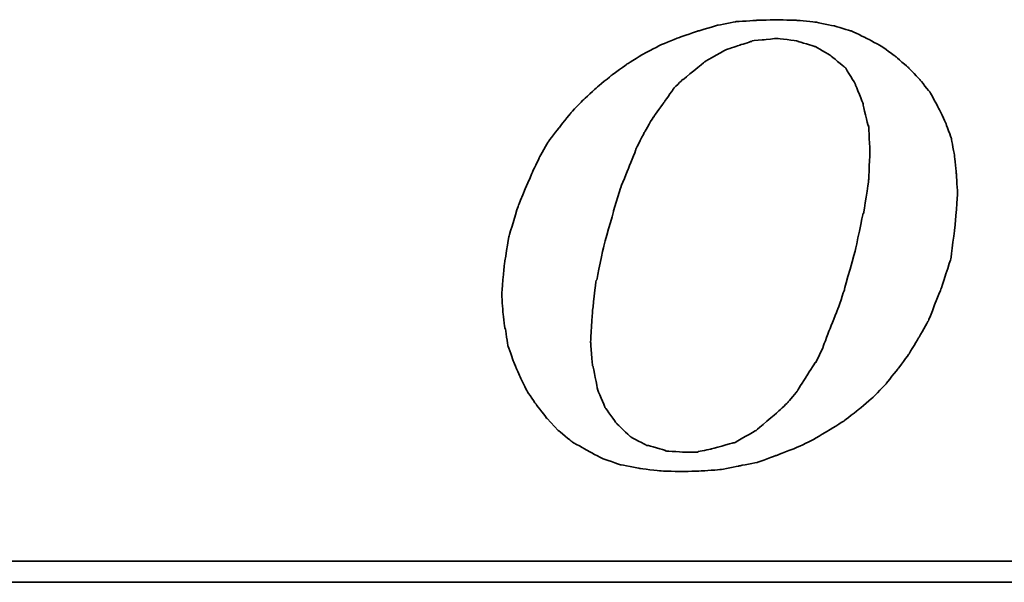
# Model space of a CAD drawing. Header units: millimetres. Extents: x 913 to 1154, y -131 to 46.
# Tile 36 of 105: x 1085.97 to 1090.78, y -109.3 to -106.56. Entities that reach past the tile are written whole.
import ezdxf

# ---------------------------------------------------------------- set-up
doc = ezdxf.new("R2010")
doc.units = ezdxf.units.MM
doc.header["$LTSCALE"] = 0.15
doc.layers.add('DIM', color=4, linetype='CONTINUOUS')
doc.layers.add('layer 1', color=7, linetype='CONTINUOUS')

# ---------------------------------------------------------------- blocks, each defined once
blk = doc.blocks.new('TBI MOTION logo(完整正式版)')
at = {"layer": 'layer 1', "color": 22, "lineweight": 35}
for points, knots in [([(-11.34375, -6.98375), (-11.34375, -6.98375), (-10.91375, -7.43875), (-10.91375, -7.43875), (-10.91375, -7.43875), (-10.91375, -7.43875), (-10.38625, -7.87125), (-10.38625, -7.87125), (-10.38625, -7.87125), (-10.38625, -7.87125), (-9.81125, -8.20375), (-9.81125, -8.20375), (-9.81125, -8.20375), (-9.81125, -8.20375), (-9.21125, -8.51875), (-9.21125, -8.51875), (-9.21125, -8.51875), (-9.21125, -8.51875), (-8.51625, -8.75875), (-8.51625, -8.75875), (-8.51625, -8.75875), (-8.51625, -8.75875), (-7.77125, -8.90375), (-7.77125, -8.90375), (-7.77125, -8.90375), (-7.77125, -8.90375), (-6.97875, -8.99875), (-6.97875, -8.99875), (-6.97875, -8.99875), (-6.97875, -8.99875), (-6.14125, -9.02375), (-6.14125, -9.02375), (-6.14125, -9.02375), (-6.14125, -9.02375), (-5.37125, -8.99875), (-5.37125, -8.99875), (-5.37125, -8.99875), (-5.37125, -8.99875), (-4.65375, -8.94875), (-4.65375, -8.94875), (-4.65375, -8.94875), (-4.65375, -8.94875), (-3.93375, -8.80625), (-3.93375, -8.80625), (-3.93375, -8.80625), (-3.93375, -8.80625), (-3.21375, -8.66375), (-3.21375, -8.66375), (-3.21375, -8.66375), (-3.21375, -8.66375), (-2.49375, -8.39875), (-2.49375, -8.39875), (-2.49375, -8.39875), (-2.49375, -8.39875), (-1.79875, -8.13375), (-1.79875, -8.13375), (-1.79875, -8.13375), (-1.79875, -8.13375), (-1.17375, -7.84375), (-1.17375, -7.84375), (-1.17375, -7.84375), (-1.17375, -7.84375), (-0.52375, -7.46375), (-0.52375, -7.46375), (-0.52375, -7.46375), (-0.52375, -7.46375), (0.10124, -7.07875), (0.10124, -7.07875), (0.10124, -7.07875), (0.10124, -7.07875), (0.67625, -6.62375), (0.67625, -6.62375), (0.67625, -6.62375), (0.67625, -6.62375), (1.24874, -6.14375), (1.24874, -6.14375), (1.24874, -6.14375), (1.24874, -6.14375), (1.72874, -5.64125), (1.72874, -5.64125), (1.72874, -5.64125), (1.72874, -5.64125), (2.18624, -5.06375), (2.18624, -5.06375), (2.18624, -5.06375), (2.18624, -5.06375), (2.61625, -4.48874), (2.61625, -4.48874), (2.61625, -4.48874), (2.61625, -4.48874), (3.00125, -3.83874), (3.00125, -3.83874), (3.00125, -3.83874), (3.00125, -3.83874), (3.36124, -3.21374), (3.36124, -3.21374), (3.36124, -3.21374), (3.36124, -3.21374), (3.84374, -1.99125), (3.84374, -1.99125), (3.84374, -1.99125), (3.84374, -1.99125), (4.22625, -0.81875), (4.22625, -0.81875), (4.22625, -0.81875), (4.22625, -0.81875), (4.39125, 0.45624), (4.39125, 0.45624), (4.39125, 0.45624), (4.39125, 0.45624), (4.48874, 1.70124), (4.48874, 1.70124), (4.48874, 1.70124), (4.48874, 1.70124), (4.43874, 2.44625), (4.43874, 2.44625), (4.43874, 2.44625), (4.43874, 2.44625), (4.36874, 3.14125), (4.36874, 3.14125), (4.36874, 3.14125), (4.36874, 3.14125), (4.25125, 3.81125), (4.25125, 3.81125), (4.25125, 3.81125), (4.25125, 3.81125), (4.03124, 4.41125), (4.03124, 4.41125), (4.03124, 4.41125), (4.03124, 4.41125), (3.74374, 5.01125), (3.74374, 5.01125), (3.74374, 5.01125), (3.74374, 5.01125), (3.43124, 5.58875), (3.43124, 5.58875), (3.43124, 5.58875), (3.43124, 5.58875), (3.02625, 6.09125), (3.02625, 6.09125), (3.02625, 6.09125), (3.02625, 6.09125), (2.59374, 6.54875), (2.59374, 6.54875), (2.59374, 6.54875), (2.59374, 6.54875), (2.09124, 6.98125), (2.09124, 6.98125), (2.09124, 6.98125), (2.09124, 6.98125), (1.56124, 7.36625), (1.56124, 7.36625), (1.56124, 7.36625), (1.56124, 7.36625), (0.98624, 7.67625), (0.98624, 7.67625), (0.98624, 7.67625), (0.98624, 7.67625), (0.38624, 7.96375), (0.38624, 7.96375), (0.38624, 7.96375), (0.38624, 7.96375), (-0.25875, 8.15625), (-0.25875, 8.15625), (-0.25875, 8.15625), (-0.25875, 8.15625), (-0.98125, 8.30125), (-0.98125, 8.30125), (-0.98125, 8.30125), (-0.98125, 8.30125), (-1.70124, 8.37125), (-1.70124, 8.37125), (-1.70124, 8.37125), (-1.70124, 8.37125), (-2.49375, 8.39624), (-2.49375, 8.39624), (-2.49375, 8.39624), (-2.49375, 8.39624), (-3.28625, 8.37125), (-3.28625, 8.37125), (-3.28625, 8.37125), (-3.28625, 8.37125), (-4.05125, 8.32125), (-4.05125, 8.32125), (-4.05125, 8.32125), (-4.05125, 8.32125), (-4.77375, 8.18125), (-4.77375, 8.18125), (-4.77375, 8.18125), (-4.77375, 8.18125), (-5.51625, 7.96375), (-5.51625, 7.96375), (-5.51625, 7.96375), (-5.51625, 7.96375), (-6.21125, 7.72625), (-6.21125, 7.72625), (-6.21125, 7.72625), (-6.21125, 7.72625), (-6.92875, 7.43625), (-6.92875, 7.43625), (-6.92875, 7.43625), (-6.92875, 7.43625), (-7.57875, 7.10125), (-7.57875, 7.10125), (-7.57875, 7.10125), (-7.57875, 7.10125), (-8.24875, 6.69125), (-8.24875, 6.69125), (-8.24875, 6.69125), (-8.24875, 6.69125), (-8.84875, 6.26125), (-8.84875, 6.26125), (-8.84875, 6.26125), (-8.84875, 6.26125), (-9.42625, 5.78125), (-9.42625, 5.78125), (-9.42625, 5.78125), (-9.42625, 5.78125), (-9.95375, 5.30125), (-9.95375, 5.30125), (-9.95375, 5.30125), (-9.95375, 5.30125), (-10.43375, 4.79624), (-10.43375, 4.79624), (-10.43375, 4.79624), (-10.43375, 4.79624), (-10.88875, 4.22125), (-10.88875, 4.22125), (-10.88875, 4.22125), (-10.88875, 4.22125), (-11.29875, 3.69375), (-11.29875, 3.69375), (-11.29875, 3.69375), (-11.29875, 3.69375), (-11.63375, 3.09125), (-11.63375, 3.09125), (-11.63375, 3.09125), (-11.63375, 3.09125), (-11.91875, 2.49625), (-11.91875, 2.49625), (-11.91875, 2.49625), (-11.91875, 2.49625), (-12.44875, 1.24625), (-12.44875, 1.24625), (-12.44875, 1.24625), (-12.44875, 1.24625), (-12.80875, 0.06874), (-12.80875, 0.06874), (-12.80875, 0.06874), (-12.80875, 0.06874), (-12.99875, -1.07875), (-12.99875, -1.07875), (-12.99875, -1.07875), (-12.99875, -1.07875), (-13.09375, -2.18375), (-13.09375, -2.18375), (-13.09375, -2.18375), (-13.09375, -2.18375), (-13.04875, -2.85375), (-13.04875, -2.85375), (-13.04875, -2.85375), (-13.04875, -2.85375), (-12.97375, -3.50375), (-12.97375, -3.50375), (-12.97375, -3.50375), (-12.97375, -3.50375), (-12.95375, -3.50375), (-12.95375, -3.50375), (-12.95375, -3.50375), (-12.95375, -3.50375), (-12.85375, -4.17375), (-12.85375, -4.17375), (-12.85375, -4.17375), (-12.85375, -4.17375), (-12.63875, -4.77624), (-12.63875, -4.77624), (-12.63875, -4.77624), (-12.63875, -4.77624), (-12.39875, -5.35125), (-12.39875, -5.35125), (-12.39875, -5.35125), (-12.39875, -5.35125), (-12.11375, -5.92875), (-12.11375, -5.92875), (-12.11375, -5.92875), (-12.11375, -5.92875), (-11.75375, -6.45375), (-11.75375, -6.45375), (-11.75375, -6.45375), (-11.75375, -6.45375), (-11.34375, -6.98375), (-11.34375, -6.98375)], [0, 0, 0, 0, 0.01369863, 0.01369863, 0.01369863, 0.01369864, 0.02739726, 0.02739726, 0.02739726, 0.02739727, 0.04109589, 0.04109589, 0.04109589, 0.0410959, 0.05479452, 0.05479452, 0.05479452, 0.05479453, 0.06849315, 0.06849315, 0.06849315, 0.06849316, 0.08219178, 0.08219178, 0.08219178, 0.08219179, 0.09589041, 0.09589041, 0.09589041, 0.09589042, 0.10958904, 0.10958904, 0.10958904, 0.10958905, 0.12328767, 0.12328767, 0.12328767, 0.12328768, 0.1369863, 0.1369863, 0.1369863, 0.13698631, 0.15068493, 0.15068493, 0.15068493, 0.15068494, 0.16438356, 0.16438356, 0.16438356, 0.16438357, 0.17808219, 0.17808219, 0.17808219, 0.1780822, 0.19178082, 0.19178082, 0.19178082, 0.19178083, 0.20547945, 0.20547945, 0.20547945, 0.20547946, 0.21917808, 0.21917808, 0.21917808, 0.21917809, 0.23287671, 0.23287671, 0.23287671, 0.23287672, 0.24657534, 0.24657534, 0.24657534, 0.24657535, 0.26027397, 0.26027397, 0.26027397, 0.26027398, 0.2739726, 0.2739726, 0.2739726, 0.27397261, 0.28767123, 0.28767123, 0.28767123, 0.28767124, 0.30136986, 0.30136986, 0.30136986, 0.30136987, 0.31506849, 0.31506849, 0.31506849, 0.3150685, 0.32876712, 0.32876712, 0.32876712, 0.32876713, 0.34246575, 0.34246575, 0.34246575, 0.34246576, 0.35616438, 0.35616438, 0.35616438, 0.35616439, 0.36986301, 0.36986301, 0.36986301, 0.36986302, 0.38356164, 0.38356164, 0.38356164, 0.38356165, 0.39726027, 0.39726027, 0.39726027, 0.39726028, 0.4109589, 0.4109589, 0.4109589, 0.41095891, 0.42465753, 0.42465753, 0.42465753, 0.42465754, 0.43835616, 0.43835616, 0.43835616, 0.43835617, 0.45205479, 0.45205479, 0.45205479, 0.4520548, 0.46575342, 0.46575342, 0.46575342, 0.46575343, 0.47945205, 0.47945205, 0.47945205, 0.47945206, 0.49315068, 0.49315068, 0.49315068, 0.49315069, 0.50684932, 0.50684932, 0.50684932, 0.50684933, 0.52054795, 0.52054795, 0.52054795, 0.52054796, 0.53424658, 0.53424658, 0.53424658, 0.53424659, 0.54794521, 0.54794521, 0.54794521, 0.54794522, 0.56164384, 0.56164384, 0.56164384, 0.56164385, 0.57534247, 0.57534247, 0.57534247, 0.57534248, 0.5890411, 0.5890411, 0.5890411, 0.58904111, 0.60273973, 0.60273973, 0.60273973, 0.60273974, 0.61643836, 0.61643836, 0.61643836, 0.61643837, 0.63013699, 0.63013699, 0.63013699, 0.630137, 0.64383562, 0.64383562, 0.64383562, 0.64383563, 0.65753425, 0.65753425, 0.65753425, 0.65753426, 0.67123288, 0.67123288, 0.67123288, 0.67123289, 0.68493151, 0.68493151, 0.68493151, 0.68493152, 0.69863014, 0.69863014, 0.69863014, 0.69863015, 0.71232877, 0.71232877, 0.71232877, 0.71232878, 0.7260274, 0.7260274, 0.7260274, 0.72602741, 0.73972603, 0.73972603, 0.73972603, 0.73972604, 0.75342466, 0.75342466, 0.75342466, 0.75342467, 0.76712329, 0.76712329, 0.76712329, 0.7671233, 0.78082192, 0.78082192, 0.78082192, 0.78082193, 0.79452055, 0.79452055, 0.79452055, 0.79452056, 0.80821918, 0.80821918, 0.80821918, 0.80821919, 0.82191781, 0.82191781, 0.82191781, 0.82191782, 0.83561644, 0.83561644, 0.83561644, 0.83561645, 0.84931507, 0.84931507, 0.84931507, 0.84931508, 0.8630137, 0.8630137, 0.8630137, 0.86301371, 0.87671233, 0.87671233, 0.87671233, 0.87671234, 0.89041096, 0.89041096, 0.89041096, 0.89041097, 0.90410959, 0.90410959, 0.90410959, 0.9041096, 0.91780822, 0.91780822, 0.91780822, 0.91780823, 0.93150685, 0.93150685, 0.93150685, 0.93150686, 0.94520548, 0.94520548, 0.94520548, 0.94520549, 0.95890411, 0.95890411, 0.95890411, 0.95890412, 0.97260274, 0.97260274, 0.97260274, 0.97260275, 0.98630137, 0.98630137, 0.98630137, 0.98630138, 1, 1, 1, 1]), ([(-8.77875, 1.03124), (-8.77875, 1.03124), (-8.51625, 1.89625), (-8.51625, 1.89625), (-8.51625, 1.89625), (-8.51625, 1.89625), (-8.20375, 2.66375), (-8.20375, 2.66375), (-8.20375, 2.66375), (-8.20375, 2.66375), (-7.91625, 3.38125), (-7.91625, 3.38125), (-7.91625, 3.38125), (-7.91625, 3.38125), (-7.91625, 3.40624), (-7.91625, 3.40624), (-7.91625, 3.40624), (-7.91625, 3.40624), (-7.57875, 4.07624), (-7.57875, 4.07624), (-7.57875, 4.07624), (-7.57875, 4.07624), (-7.24375, 4.65125), (-7.24375, 4.65125), (-7.24375, 4.65125), (-7.24375, 4.65125), (-7.21875, 4.65125), (-7.21875, 4.65125), (-7.21875, 4.65125), (-7.21875, 4.65125), (-7.21875, 4.67624), (-7.21875, 4.67624), (-7.21875, 4.67624), (-7.21875, 4.67624), (-6.83625, 5.20375), (-6.83625, 5.20375), (-6.83625, 5.20375), (-6.83625, 5.20375), (-6.49875, 5.68625), (-6.49875, 5.68625), (-6.49875, 5.68625), (-6.49875, 5.68625), (-6.49875, 5.70625), (-6.49875, 5.70625), (-6.49875, 5.70625), (-6.49875, 5.70625), (-6.11625, 6.09125), (-6.11625, 6.09125), (-6.11625, 6.09125), (-6.11625, 6.09125), (-6.09125, 6.09125), (-6.09125, 6.09125), (-6.09125, 6.09125), (-6.09125, 6.09125), (-5.27375, 6.76625), (-5.27375, 6.76625), (-5.27375, 6.76625), (-5.27375, 6.76625), (-5.24875, 6.76625), (-5.24875, 6.76625), (-5.24875, 6.76625), (-5.24875, 6.76625), (-5.24875, 6.78625), (-5.24875, 6.78625), (-5.24875, 6.78625), (-5.24875, 6.78625), (-4.38875, 7.26624), (-4.38875, 7.26624), (-4.38875, 7.26624), (-4.38875, 7.26624), (-4.36125, 7.26624), (-4.36125, 7.26624), (-4.36125, 7.26624), (-4.36125, 7.26624), (-3.93375, 7.41125), (-3.93375, 7.41125), (-3.93375, 7.41125), (-3.93375, 7.41125), (-3.47375, 7.55625), (-3.47375, 7.55625), (-3.47375, 7.55625), (-3.47375, 7.55625), (-3.45375, 7.55625), (-3.45375, 7.55625), (-3.45375, 7.55625), (-3.45375, 7.55625), (-3.42875, 7.58124), (-3.42875, 7.58124), (-3.42875, 7.58124), (-3.42875, 7.58124), (-2.97375, 7.62625), (-2.97375, 7.62625), (-2.97375, 7.62625), (-2.97375, 7.62625), (-2.49375, 7.67625), (-2.49375, 7.67625), (-2.49375, 7.67625), (-2.49375, 7.67625), (-2.46875, 7.67625), (-2.46875, 7.67625), (-2.46875, 7.67625), (-2.46875, 7.67625), (-1.70124, 7.58124), (-1.70124, 7.58124), (-1.70124, 7.58124), (-1.70124, 7.58124), (-1.67875, 7.55625), (-1.67875, 7.55625), (-1.67875, 7.55625), (-1.67875, 7.55625), (-1.65375, 7.55625), (-1.65375, 7.55625), (-1.65375, 7.55625), (-1.65375, 7.55625), (-1.03125, 7.36625), (-1.03125, 7.36625), (-1.03125, 7.36625), (-1.03125, 7.36625), (-1.00625, 7.36625), (-1.00625, 7.36625), (-1.00625, 7.36625), (-1.00625, 7.36625), (-0.43124, 7.02624), (-0.43124, 7.02624), (-0.43124, 7.02624), (-0.43124, 7.02624), (-0.40625, 7.00624), (-0.40625, 7.00624), (-0.40625, 7.00624), (-0.40625, 7.00624), (0.12124, 6.57124), (0.12124, 6.57124), (0.12124, 6.57124), (0.12124, 6.57124), (0.14624, 6.54875), (0.14624, 6.54875), (0.14624, 6.54875), (0.14624, 6.54875), (0.17124, 6.52375), (0.17124, 6.52375), (0.17124, 6.52375), (0.17124, 6.52375), (0.55625, 5.89875), (0.55625, 5.89875), (0.55625, 5.89875), (0.55625, 5.89875), (0.55625, 5.87625), (0.55625, 5.87625), (0.55625, 5.87625), (0.55625, 5.87625), (0.84124, 5.15625), (0.84124, 5.15625), (0.84124, 5.15625), (0.84124, 5.15625), (0.84124, 5.13125), (0.84124, 5.13125), (0.84124, 5.13125), (0.84124, 5.13125), (1.03624, 4.31875), (1.03624, 4.31875), (1.03624, 4.31875), (1.03624, 4.31875), (1.05624, 4.31875), (1.05624, 4.31875), (1.05624, 4.31875), (1.05624, 4.31875), (1.05624, 4.29125), (1.05624, 4.29125), (1.05624, 4.29125), (1.05624, 4.29125), (1.10625, 3.33125), (1.10625, 3.33125), (1.10625, 3.33125), (1.10625, 3.33125), (1.10625, 3.30875), (1.10625, 3.30875), (1.10625, 3.30875), (1.10625, 3.30875), (1.05624, 2.20624), (1.05624, 2.20624), (1.05624, 2.20624), (1.05624, 2.20624), (1.05624, 2.18124), (1.05624, 2.18124), (1.05624, 2.18124), (1.05624, 2.18124), (0.86624, 0.93624), (0.86624, 0.93624), (0.86624, 0.93624), (0.86624, 0.93624), (0.84124, 0.93624), (0.84124, 0.93624), (0.84124, 0.93624), (0.84124, 0.93624), (0.55625, -0.45874), (0.55625, -0.45874), (0.55625, -0.45874), (0.55625, -0.45874), (0.12124, -1.99125), (0.12124, -1.99125), (0.12124, -1.99125), (0.12124, -1.99125), (0.12124, -2.01874), (0.12124, -2.01874), (0.12124, -2.01874), (0.12124, -2.01874), (-0.13874, -2.78375), (-0.13874, -2.78375), (-0.13874, -2.78375), (-0.13874, -2.78375), (-0.43124, -3.50375), (-0.43124, -3.50375), (-0.43124, -3.50375), (-0.43124, -3.50375), (-0.69375, -4.19875), (-0.69375, -4.19875), (-0.69375, -4.19875), (-0.69375, -4.19875), (-0.69375, -4.22375), (-0.69375, -4.22375), (-0.69375, -4.22375), (-0.69375, -4.22375), (-0.98125, -4.82374), (-0.98125, -4.82374), (-0.98125, -4.82374), (-0.98125, -4.82374), (-1.00625, -4.82374), (-1.00625, -4.82374), (-1.00625, -4.82374), (-1.00625, -4.82374), (-1.33875, -5.35125), (-1.33875, -5.35125), (-1.33875, -5.35125), (-1.33875, -5.35125), (-1.67875, -5.87875), (-1.67875, -5.87875), (-1.67875, -5.87875), (-1.67875, -5.87875), (-1.67875, -5.90375), (-1.67875, -5.90375), (-1.67875, -5.90375), (-1.67875, -5.90375), (-2.05875, -6.35875), (-2.05875, -6.35875), (-2.05875, -6.35875), (-2.05875, -6.35875), (-2.08375, -6.38375), (-2.08375, -6.38375), (-2.08375, -6.38375), (-2.08375, -6.38375), (-2.46875, -6.74375), (-2.46875, -6.74375), (-2.46875, -6.74375), (-2.46875, -6.74375), (-3.25875, -7.41625), (-3.25875, -7.41625), (-3.25875, -7.41625), (-3.25875, -7.41625), (-3.28625, -7.43875), (-3.28625, -7.43875), (-3.28625, -7.43875), (-3.28625, -7.43875), (-4.12375, -7.91875), (-4.12375, -7.91875), (-4.12375, -7.91875), (-4.12375, -7.91875), (-4.14875, -7.91875), (-4.14875, -7.91875), (-4.14875, -7.91875), (-4.14875, -7.91875), (-4.17125, -7.91875), (-4.17125, -7.91875), (-4.17125, -7.91875), (-4.17125, -7.91875), (-5.03375, -8.15875), (-5.03375, -8.15875), (-5.03375, -8.15875), (-5.03375, -8.15875), (-5.51625, -8.25625), (-5.51625, -8.25625), (-5.51625, -8.25625), (-5.51625, -8.25625), (-5.54125, -8.27875), (-5.54125, -8.27875), (-5.54125, -8.27875), (-5.54125, -8.27875), (-5.56375, -8.27875), (-5.56375, -8.27875), (-5.56375, -8.27875), (-5.56375, -8.27875), (-5.99625, -8.27875), (-5.99625, -8.27875), (-5.99625, -8.27875), (-5.99625, -8.27875), (-6.76375, -8.23125), (-6.76375, -8.23125), (-6.76375, -8.23125), (-6.76375, -8.23125), (-6.78875, -8.23125), (-6.78875, -8.23125), (-6.78875, -8.23125), (-6.78875, -8.23125), (-6.78875, -8.20375), (-6.78875, -8.20375), (-6.78875, -8.20375), (-6.78875, -8.20375), (-7.45875, -8.01375), (-7.45875, -8.01375), (-7.45875, -8.01375), (-7.45875, -8.01375), (-7.48375, -8.01375), (-7.48375, -8.01375), (-7.48375, -8.01375), (-7.48375, -8.01375), (-7.50875, -8.01375), (-7.50875, -8.01375), (-7.50875, -8.01375), (-7.50875, -8.01375), (-8.13125, -7.67875), (-8.13125, -7.67875), (-8.13125, -7.67875), (-8.13125, -7.67875), (-8.15625, -7.65375), (-8.15625, -7.65375), (-8.15625, -7.65375), (-8.15625, -7.65375), (-8.65875, -7.17375), (-8.65875, -7.17375), (-8.65875, -7.17375), (-8.65875, -7.17375), (-8.68375, -7.14875), (-8.68375, -7.14875), (-8.68375, -7.14875), (-8.68375, -7.14875), (-9.08875, -6.57375), (-9.08875, -6.57375), (-9.08875, -6.57375), (-9.08875, -6.57375), (-9.11375, -6.54875), (-9.11375, -6.54875), (-9.11375, -6.54875), (-9.11375, -6.54875), (-9.11375, -6.52875), (-9.11375, -6.52875), (-9.11375, -6.52875), (-9.11375, -6.52875), (-9.40375, -5.85375), (-9.40375, -5.85375), (-9.40375, -5.85375), (-9.40375, -5.85375), (-9.40375, -5.82875), (-9.40375, -5.82875), (-9.40375, -5.82875), (-9.40375, -5.82875), (-9.56875, -4.96875), (-9.56875, -4.96875), (-9.56875, -4.96875), (-9.56875, -4.96875), (-9.59375, -4.94375), (-9.59375, -4.94375), (-9.59375, -4.94375), (-9.59375, -4.94375), (-9.66375, -4.03375), (-9.66375, -4.03375), (-9.66375, -4.03375), (-9.66375, -4.03375), (-9.66375, -4.00875), (-9.66375, -4.00875), (-9.66375, -4.00875), (-9.66375, -4.00875), (-9.59375, -2.85375), (-9.59375, -2.85375), (-9.59375, -2.85375), (-9.59375, -2.85375), (-9.45125, -1.65875), (-9.45125, -1.65875), (-9.45125, -1.65875), (-9.45125, -1.65875), (-9.42625, -1.63375), (-9.42625, -1.63375), (-9.42625, -1.63375), (-9.42625, -1.63375), (-9.16125, -0.33875), (-9.16125, -0.33875), (-9.16125, -0.33875), (-9.16125, -0.33875), (-8.77875, 1.00624), (-8.77875, 1.00624), (-8.77875, 1.00624), (-8.77875, 1.00624), (-8.77875, 1.03124), (-8.77875, 1.03124)], [0, 0, 0, 0, 0.01020408, 0.01020408, 0.01020408, 0.01020409, 0.02040816, 0.02040816, 0.02040816, 0.02040817, 0.03061224, 0.03061224, 0.03061224, 0.03061225, 0.04081633, 0.04081633, 0.04081633, 0.04081634, 0.05102041, 0.05102041, 0.05102041, 0.05102042, 0.06122449, 0.06122449, 0.06122449, 0.0612245, 0.07142857, 0.07142857, 0.07142857, 0.07142858, 0.08163265, 0.08163265, 0.08163265, 0.08163266, 0.09183673, 0.09183673, 0.09183673, 0.09183674, 0.10204082, 0.10204082, 0.10204082, 0.10204083, 0.1122449, 0.1122449, 0.1122449, 0.11224491, 0.12244898, 0.12244898, 0.12244898, 0.12244899, 0.13265306, 0.13265306, 0.13265306, 0.13265307, 0.14285714, 0.14285714, 0.14285714, 0.14285715, 0.15306122, 0.15306122, 0.15306122, 0.15306123, 0.16326531, 0.16326531, 0.16326531, 0.16326532, 0.17346939, 0.17346939, 0.17346939, 0.1734694, 0.18367347, 0.18367347, 0.18367347, 0.18367348, 0.19387755, 0.19387755, 0.19387755, 0.19387756, 0.20408163, 0.20408163, 0.20408163, 0.20408164, 0.21428571, 0.21428571, 0.21428571, 0.21428572, 0.2244898, 0.2244898, 0.2244898, 0.22448981, 0.23469388, 0.23469388, 0.23469388, 0.23469389, 0.24489796, 0.24489796, 0.24489796, 0.24489797, 0.25510204, 0.25510204, 0.25510204, 0.25510205, 0.26530612, 0.26530612, 0.26530612, 0.26530613, 0.2755102, 0.2755102, 0.2755102, 0.27551021, 0.28571429, 0.28571429, 0.28571429, 0.2857143, 0.29591837, 0.29591837, 0.29591837, 0.29591838, 0.30612245, 0.30612245, 0.30612245, 0.30612246, 0.31632653, 0.31632653, 0.31632653, 0.31632654, 0.32653061, 0.32653061, 0.32653061, 0.32653062, 0.33673469, 0.33673469, 0.33673469, 0.3367347, 0.34693878, 0.34693878, 0.34693878, 0.34693879, 0.35714286, 0.35714286, 0.35714286, 0.35714287, 0.36734694, 0.36734694, 0.36734694, 0.36734695, 0.37755102, 0.37755102, 0.37755102, 0.37755103, 0.3877551, 0.3877551, 0.3877551, 0.38775511, 0.39795918, 0.39795918, 0.39795918, 0.39795919, 0.40816327, 0.40816327, 0.40816327, 0.40816328, 0.41836735, 0.41836735, 0.41836735, 0.41836736, 0.42857143, 0.42857143, 0.42857143, 0.42857144, 0.43877551, 0.43877551, 0.43877551, 0.43877552, 0.44897959, 0.44897959, 0.44897959, 0.4489796, 0.45918367, 0.45918367, 0.45918367, 0.45918368, 0.46938776, 0.46938776, 0.46938776, 0.46938777, 0.47959184, 0.47959184, 0.47959184, 0.47959185, 0.48979592, 0.48979592, 0.48979592, 0.48979593, 0.5, 0.5, 0.5, 0.50000001, 0.51020408, 0.51020408, 0.51020408, 0.51020409, 0.52040816, 0.52040816, 0.52040816, 0.52040817, 0.53061224, 0.53061224, 0.53061224, 0.53061225, 0.54081633, 0.54081633, 0.54081633, 0.54081634, 0.55102041, 0.55102041, 0.55102041, 0.55102042, 0.56122449, 0.56122449, 0.56122449, 0.5612245, 0.57142857, 0.57142857, 0.57142857, 0.57142858, 0.58163265, 0.58163265, 0.58163265, 0.58163266, 0.59183673, 0.59183673, 0.59183673, 0.59183674, 0.60204082, 0.60204082, 0.60204082, 0.60204083, 0.6122449, 0.6122449, 0.6122449, 0.61224491, 0.62244898, 0.62244898, 0.62244898, 0.62244899, 0.63265306, 0.63265306, 0.63265306, 0.63265307, 0.64285714, 0.64285714, 0.64285714, 0.64285715, 0.65306122, 0.65306122, 0.65306122, 0.65306123, 0.66326531, 0.66326531, 0.66326531, 0.66326532, 0.67346939, 0.67346939, 0.67346939, 0.6734694, 0.68367347, 0.68367347, 0.68367347, 0.68367348, 0.69387755, 0.69387755, 0.69387755, 0.69387756, 0.70408163, 0.70408163, 0.70408163, 0.70408164, 0.71428571, 0.71428571, 0.71428571, 0.71428572, 0.7244898, 0.7244898, 0.7244898, 0.72448981, 0.73469388, 0.73469388, 0.73469388, 0.73469389, 0.74489796, 0.74489796, 0.74489796, 0.74489797, 0.75510204, 0.75510204, 0.75510204, 0.75510205, 0.76530612, 0.76530612, 0.76530612, 0.76530613, 0.7755102, 0.7755102, 0.7755102, 0.77551021, 0.78571429, 0.78571429, 0.78571429, 0.7857143, 0.79591837, 0.79591837, 0.79591837, 0.79591838, 0.80612245, 0.80612245, 0.80612245, 0.80612246, 0.81632653, 0.81632653, 0.81632653, 0.81632654, 0.82653061, 0.82653061, 0.82653061, 0.82653062, 0.83673469, 0.83673469, 0.83673469, 0.8367347, 0.84693878, 0.84693878, 0.84693878, 0.84693879, 0.85714286, 0.85714286, 0.85714286, 0.85714287, 0.86734694, 0.86734694, 0.86734694, 0.86734695, 0.87755102, 0.87755102, 0.87755102, 0.87755103, 0.8877551, 0.8877551, 0.8877551, 0.88775511, 0.89795918, 0.89795918, 0.89795918, 0.89795919, 0.90816327, 0.90816327, 0.90816327, 0.90816328, 0.91836735, 0.91836735, 0.91836735, 0.91836736, 0.92857143, 0.92857143, 0.92857143, 0.92857144, 0.93877551, 0.93877551, 0.93877551, 0.93877552, 0.94897959, 0.94897959, 0.94897959, 0.9489796, 0.95918367, 0.95918367, 0.95918367, 0.95918368, 0.96938776, 0.96938776, 0.96938776, 0.96938777, 0.97959184, 0.97959184, 0.97959184, 0.97959185, 0.98979592, 0.98979592, 0.98979592, 0.98979593, 1, 1, 1, 1]), ([(75.90875, -9.47875), (75.90875, -9.47875), (75.90875, -12.28625), (75.90875, -12.28625), (75.90875, -12.28625), (75.90875, -12.28625), (75.90875, -12.47875), (75.90875, -12.47875), (75.90875, -12.47875), (75.90875, -12.47875), (75.71625, -12.47875), (75.71625, -12.47875), (75.71625, -12.47875), (75.71625, -12.47875), (-88.32875, -12.47875), (-88.32875, -12.47875), (-88.32875, -12.47875), (-88.32875, -12.47875), (-88.32875, -13.29375), (-88.32875, -13.29375), (-88.32875, -13.29375), (-88.32875, -13.29375), (82.89125, -13.29375), (82.89125, -13.29375), (82.89125, -13.29375), (82.89125, -13.29375), (75.90875, -9.47875), (75.90875, -9.47875)], [0, 0, 0, 0, 0.14285714, 0.14285714, 0.14285714, 0.14285715, 0.28571429, 0.28571429, 0.28571429, 0.2857143, 0.42857143, 0.42857143, 0.42857143, 0.42857144, 0.57142857, 0.57142857, 0.57142857, 0.57142858, 0.71428571, 0.71428571, 0.71428571, 0.71428572, 0.85714286, 0.85714286, 0.85714286, 0.85714287, 1, 1, 1, 1])]:
    blk.add_open_spline(points, degree=3, knots=knots, dxfattribs=at)

msp = doc.modelspace()

# ---------------------------------------------------------------- block references
at = {"layer": 'DIM', "color": 0, "xscale": 0.1265115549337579, "yscale": 0.1265115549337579, "zscale": 0.1265115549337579}
msp.add_blockref('TBI MOTION logo(完整正式版)', (1089.9821, -107.6202), dxfattribs=at)

doc.saveas('drawing.dxf')
